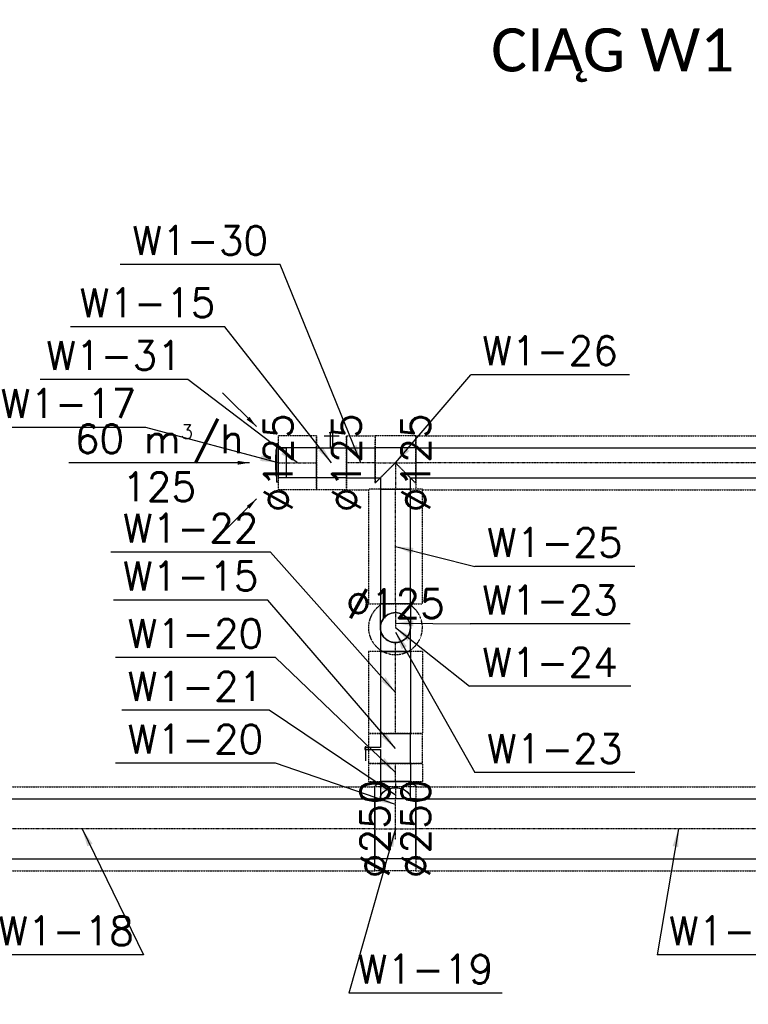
# Model space of a CAD drawing. Header units: millimetres. Extents: x -40063 to 512011, y 350190 to 687060.
# Tile 111 of 256: x 88964 to 92006, y 604242 to 608350. Entities that reach past the tile are written whole.
import ezdxf

# ---------------------------------------------------------------- set-up
doc = ezdxf.new("R2010")
doc.units = ezdxf.units.MM
doc.linetypes.add('DASHDOT', pattern=[1, 0.5, -0.25, 0, -0.25])
doc.linetypes.add('DASHED', pattern=[0.75, 0.5, -0.25])
doc.layers.get('0').update_dxf_attribs({"color": 8})
for name, color, linetype in [('FLUID-W1', 7, 'Continuous'), ('FLUID-W1-120-ARRGR', 7, 'Continuous'), ('FLUID-W1-120-DIM', 7, 'Continuous'), ('FLUID-W1-120-NUM', 7, 'Continuous'), ('FLUID-W1-INS', 7, 'Continuous'), ('FLUID-W1-SYM', 7, 'Continuous'), ('IS_WM_OPIS', 7, 'Continuous')]:
    doc.layers.add(name, color=color, linetype=linetype)
doc.styles.add('FDBES', font='simplex.shx')
doc.styles.get("Standard").update_dxf_attribs({"font": 'arial.ttf'})
doc.dimstyles.new('FDBES', dxfattribs={"dimscale": 50, "dimtxt": 4, "dimasz": 2.5, "dimexe": 0.8, "dimexo": 2, "dimgap": 1, "dimtad": 1, "dimdsep": 46, "dimtxsty": 'FDBES', "dimcen": 2.5, "dimclrd": 4, "dimclre": 5, "dimadec": 0, "dimazin": 0, "dimtfac": 1, "dimtmove": 0, "dimatfit": 3, "dimfxl": 1, "dimarcsym": 0})

# ---------------------------------------------------------------- blocks, each defined once
blk = doc.blocks.new('*U16593')
at = {"color": 1, "linetype": 'Continuous', "lineweight": -2}
for p, q in [((-1097, 125), (-1097, 0)), ((1097, 0), (1097, 70.9)), ((-1097, 0), (-1097, -125)), ((1097, -69.4), (1097, 0)), ((1097, -125), (1097, -69.4))]:
    blk.add_line(p, q, dxfattribs=at)
at = {"color": 0, "linetype": 'ByBlock', "lineweight": -2}
for p, q in [((1097, 125), (-1097, 125)), ((1097, -125), (-1097, -125))]:
    blk.add_line(p, q, dxfattribs=at)
at = {"color": 1, "linetype": 'Continuous', "lineweight": -3}
blk.add_line((1097, 70.9), (1097, 125), dxfattribs=at)
at = {"layer": 'FLUID-W1-INS', "color": 1, "linetype": 'DASHED', "lineweight": -3}
for p, q in [((-1097, 175), (-1097, 125)), ((1097, 175), (-1097, 175)), ((1097, 171.7), (1097, 175)), ((-1097, -125), (-1097, -175)), ((1097, -175), (1097, -125)), ((1097, -175), (-1097, -175))]:
    blk.add_line(p, q, dxfattribs=at)
at = {"layer": 'FLUID-W1-SYM', "color": 1, "linetype": 'DASHDOT', "lineweight": -3}
for p, q in [((-1097, 0), (1069.5, 0)), ((1069.5, 0), (1097, 0))]:
    blk.add_line(p, q, dxfattribs=at)
blk = doc.blocks.new('*U16588')
at = {"color": 0, "linetype": 'ByBlock', "lineweight": -2}
for p, q in [((-81, 0, 7), (81, 0, 7)), ((62.5, 0, -35), (-62.5, 0, -35)), ((62.5, 0, -35), (62.5, 0, 0)), ((81, 0, 0), (81, 0, 7)), ((-81, 0, 7), (-81, 0, 0)), ((-62.5, 0, 0), (-62.5, 0, -35))]:
    blk.add_line(p, q, dxfattribs=at)
at = {"color": 0, "linetype": 'ByBlock', "lineweight": -2, "extrusion": (6.12323e-17, -1, 8.2173e-33)}
blk.add_ellipse((0, 0, 7), major_axis=(-57.5, 0), ratio=0.052174, start_param=3.141593, end_param=4.712389, dxfattribs=at)
at = {"color": 0, "linetype": 'ByBlock', "lineweight": -2}
blk.add_open_spline([(0, 0, 10), (-0.9, 0, 10), (-2.6, 0, 10), (-5.2, 0, 10), (-7.7, 0, 10), (-10.3, 0, 10), (-12.8, 0, 9.9), (-15.3, 0, 9.9), (-17.8, 0, 9.9), (-20.2, 0, 9.8), (-22.6, 0, 9.8), (-24.9, 0, 9.7), (-27.2, 0, 9.6), (-29.5, 0, 9.6), (-31.7, 0, 9.5), (-33.8, 0, 9.4), (-35.8, 0, 9.3), (-37.8, 0, 9.3), (-39.7, 0, 9.2), (-41.5, 0, 9.1), (-43.3, 0, 9), (-44.9, 0, 8.9), (-46.5, 0, 8.8), (-48, 0, 8.7), (-49.3, 0, 8.5), (-50.6, 0, 8.4), (-51.8, 0, 8.3), (-52.8, 0, 8.2), (-53.8, 0, 8.1), (-54.7, 0, 7.9), (-55.4, 0, 7.8), (-56, 0, 7.7), (-56.5, 0, 7.6), (-57, 0, 7.4), (-57.2, 0, 7.3), (-57.4, 0, 7.2), (-57.5, 0, 7), (-57.5, 0, 7)], degree=3, knots=[0, 0, 0, 0, 2.579592, 5.154314, 7.718326, 10.267237, 12.795217, 15.297878, 17.769363, 20.205324, 22.600862, 24.950642, 27.250781, 29.495904, 31.682126, 33.804622, 35.858956, 37.841776, 39.748725, 41.575453, 43.31951, 44.976495, 46.54317, 48.016547, 49.394339, 50.673158, 51.850687, 52.925027, 53.893576, 54.755178, 55.508476, 56.152567, 56.686672, 57.111297, 57.42982, 57.649384, 57.796142, 57.796142, 57.796142, 57.796142], dxfattribs=at)
blk = doc.blocks.new('*U16587')
at = {"color": 1, "linetype": 'Continuous', "lineweight": -2}
for p, q in [((-80, 0), (-80, 62.5)), ((80, 62.5), (80, 0)), ((-80, -62.5), (-80, 0)), ((80, 0), (80, -62.5))]:
    blk.add_line(p, q, dxfattribs=at)
at = {"color": 0, "linetype": 'ByBlock', "lineweight": -2}
for p, q in [((80, 62.5), (-80, 62.5)), ((80, -62.5), (-80, -62.5))]:
    blk.add_line(p, q, dxfattribs=at)
at = {"layer": 'FLUID-W1-INS', "color": 1, "linetype": 'DASHED', "lineweight": -3}
for p, q in [((-80, 62.5), (-80, 112.5)), ((80, 112.5), (-80, 112.5)), ((80, 112.5), (80, 62.5)), ((-80, -112.5), (-80, -62.5)), ((80, -62.5), (80, -112.5)), ((80, -112.5), (-80, -112.5))]:
    blk.add_line(p, q, dxfattribs=at)
at = {"layer": 'FLUID-W1-SYM', "color": 1, "linetype": 'DASHDOT', "lineweight": -3}
blk.add_line((-80, 0), (80, 0), dxfattribs=at)
blk = doc.blocks.new('*U15520')
at = {"color": 0, "linetype": 'ByBlock', "lineweight": -2}
for p, q in [((62.5, 0, -62.5), (-62.5, 0, -62.5)), ((-62.5, 0, 62.5), (-4, 0, 62.5)), ((-31.2, 0, 112.5), (31.2, 0, 112.5)), ((43, 0, 125), (-10.1, 0, 125)), ((-4, 0, 62.5), (-4, 0, 127.5)), ((4, 0, 127.5), (-4, 0, 127.5)), ((4, 0, 127.5), (4, 0, 62.5)), ((4, 0, 62.5), (62.5, 0, 62.5)), ((51.8, 0, 125), (43, 0, 125))]:
    blk.add_line(p, q, dxfattribs=at)
at = {"layer": 'FLUID-W1-INS', "color": 1, "linetype": 'DASHED', "lineweight": -3}
for p, q in [((62.5, 0, -112.5), (-62.5, 0, -112.5)), ((62.5, 0, -112.5), (62.5, 0, 112.5)), ((-62.5, 0, 112.5), (-62.5, 0, -112.5))]:
    blk.add_line(p, q, dxfattribs=at)
blk = doc.blocks.new('*U15528')
at = {"color": 1, "linetype": 'Continuous', "lineweight": -2}
for p, q in [((-59.5, 0), (-59.5, 62.5)), ((59.5, 62.5), (59.5, 0)), ((-59.5, -62.5), (-59.5, 0)), ((59.5, 0), (59.5, -62.5))]:
    blk.add_line(p, q, dxfattribs=at)
at = {"color": 0, "linetype": 'ByBlock', "lineweight": -2}
for p, q in [((59.5, 62.5), (-59.5, 62.5)), ((59.5, -62.5), (-59.5, -62.5))]:
    blk.add_line(p, q, dxfattribs=at)
at = {"layer": 'FLUID-W1-INS', "color": 1, "linetype": 'DASHED', "lineweight": -3}
for p, q in [((59.5, 112.5), (-59.5, 112.5)), ((-59.5, 103.9), (-59.5, 110.5)), ((-59.5, 62.5), (-59.5, 93.5)), ((59.5, 112.5), (59.5, 62.5)), ((-59.5, -85), (-59.5, -62.5)), ((59.5, -62.5), (59.5, -112.5)), ((59.5, -112.5), (-32, -112.5))]:
    blk.add_line(p, q, dxfattribs=at)
at = {"layer": 'FLUID-W1-SYM', "color": 1, "linetype": 'DASHDOT', "lineweight": -3}
for q in [(59.5, 0), (-32, 0)]:
    blk.add_line((-59.5, 0), q, dxfattribs=at)
blk = doc.blocks.new('*U16586')
at = {"color": 0, "linetype": 'ByBlock', "lineweight": -2}
for p, q in [((239, 0, -62.5), (-239, 0, -62.5)), ((-239, 0, 62.5), (239, 0, 62.5))]:
    blk.add_line(p, q, dxfattribs=at)
at = {"layer": 'FLUID-W1-INS', "color": 1, "linetype": 'DASHED', "lineweight": -3}
for p, q in [((236.3, 0, -112.5), (-239, 0, -112.5)), ((-239, 0, 112.5), (236.3, 0, 112.5)), ((239, 0, 112.5), (239, 0, -112.5)), ((-239, 0, -112.5), (-239, 0, 112.5))]:
    blk.add_line(p, q, dxfattribs=at)
at = {"layer": 'FLUID-W1-SYM', "color": 1, "linetype": 'DASHDOT', "lineweight": -3}
for p, q in [((-239, 0), (236.3, 0)), ((236.3, 0), (239, 0))]:
    blk.add_line(p, q, dxfattribs=at)
blk = doc.blocks.new('*U16585')
at = {"color": 1, "linetype": 'Continuous', "lineweight": -2}
blk.add_line((-62.5, 110), (62.5, 110), dxfattribs=at)
at = {"color": 0, "linetype": 'ByBlock', "lineweight": -2}
for p, q in [((-62.5, 62.5), (-62.5, 110)), ((62.5, 110), (62.5, 62.5)), ((-85, 62.5), (-62.5, 62.5)), ((62.5, 62.5), (85, 62.5)), ((85, -62.5), (-85, -62.5))]:
    blk.add_line(p, q, dxfattribs=at)
at = {"layer": 'FLUID-W1-INS', "color": 1, "linetype": 'DASHED', "lineweight": -3}
for p, q in [((-85, -112.5), (-85, 85)), ((0, 0), (-85, 85)), ((85, 85), (0, 0)), ((85, 85), (85, -112.5)), ((85.2, 0), (85, 0)), ((85, -112.5), (-85, -112.5))]:
    blk.add_line(p, q, dxfattribs=at)
at = {"layer": 'FLUID-W1-SYM', "color": 1, "linetype": 'DASHDOT', "lineweight": -3}
for p, q in [((0, 0), (0, 110)), ((-85, 0), (85, 0))]:
    blk.add_line(p, q, dxfattribs=at)
blk = doc.blocks.new('*U15455')
at = {"color": 1, "linetype": 'Continuous', "lineweight": -2}
for p, q in [((-1763, 0), (-1763, 62.5)), ((1763, 62.5), (1763, 0)), ((-1763, -62.5), (-1763, 0)), ((1763, 0), (1763, -62.5))]:
    blk.add_line(p, q, dxfattribs=at)
at = {"color": 0, "linetype": 'ByBlock', "lineweight": -2}
for p, q in [((1763, 62.5), (-1763, 62.5)), ((1763, -62.5), (-1763, -62.5))]:
    blk.add_line(p, q, dxfattribs=at)
at = {"layer": 'FLUID-W1-INS', "color": 1, "linetype": 'DASHED', "lineweight": -3}
for p, q in [((-1763, 62.5), (-1763, 110.2)), ((1763, 112.5), (-1735.8, 112.5)), ((1763, 112.5), (1763, 62.5)), ((-1763, -112.5), (-1763, -62.5)), ((1763, -62.5), (1763, -109.8)), ((1735.7, -112.5), (-1763, -112.5))]:
    blk.add_line(p, q, dxfattribs=at)
at = {"layer": 'FLUID-W1-SYM', "color": 1, "linetype": 'DASHDOT', "lineweight": -3}
for p, q in [((-1763, 0), (1763, 0)), ((-1763, 0), (-1735.8, 0)), ((1735.7, 0), (1763, 0))]:
    blk.add_line(p, q, dxfattribs=at)
blk = doc.blocks.new('*U16581')
at = {"color": 0, "linetype": 'ByBlock', "lineweight": -2}
for p, q in [((-85, 88.4, -88.4), (85, 88.4, -88.4)), ((-85, -88.4, 88.4), (85, -88.4, 88.4))]:
    blk.add_line(p, q, dxfattribs=at)
at = {"color": 1, "linetype": 'Continuous', "lineweight": -3, "extrusion": (-5.97182e-05, -0.707107, -0.707107)}
for major_axis, start_param, end_param in [((0, 88.4, -88.4), 5.497787, 6.283435), ((0, 88.4, -88.4), 0.196349, 0.204244), ((0, 88.4, -88.4), 0.204244, 0.252786), ((0, 88.4, -88.4), 0.252786, 1.374381), ((0, -88.4, 88.4), 0.194469, 2.356194), ((0, -88.4, 88.4), 4.810498, 4.849251), ((0, -88.4, 88.4), 4.849251, 4.854804), ((0, -88.4, 88.4), 4.854804, 5.497787), ((0, -88.4, 88.4), 5.497787, 5.569266), ((0, -88.4, 88.4), 5.569266, 6.086836), ((0, -88.4, 88.4), 0.00025, 0.194469)]:
    blk.add_ellipse((-85, 0, 0), major_axis=major_axis, ratio=0.00006, start_param=start_param, end_param=end_param, dxfattribs=at)
at = {"color": 1, "linetype": 'Continuous', "lineweight": -2, "extrusion": (-5.97182e-05, -0.707107, -0.707107)}
for major_axis, start_param, end_param in [((0, 88.4, -88.4), 0.00025, 0.196349), ((0, 88.4, -88.4), 1.374381, 1.385579), ((0, 88.4, -88.4), 1.385579, 1.387976), ((0, 88.4, -88.4), 1.387976, 1.668905), ((0, -88.4, 88.4), 6.086836, 6.283435)]:
    blk.add_ellipse((-85, 0, 0), major_axis=major_axis, ratio=0.00006, start_param=start_param, end_param=end_param, dxfattribs=at)
at = {"color": 1, "linetype": 'Continuous', "lineweight": -3, "extrusion": (5.97182e-05, 0.707107, 0.707107)}
for major_axis, start_param, end_param in [((0, 88.4, -88.4), 0.00025, 0.112159), ((0, 88.4, -88.4), 0.112159, 0.785398), ((0, 88.4, -88.4), 4.997729, 5.890486), ((0, 88.4, -88.4), 0.785398, 0.820335), ((0, 88.4, -88.4), 0.820335, 3.141343), ((0, 88.4, -88.4), 4.948949, 4.997729), ((0, 88.4, -88.4), 4.908739, 4.948949), ((0, -88.4, 88.4), 0.801923, 1.472622), ((0, -88.4, 88.4), 0.785398, 0.801923), ((0, -88.4, 88.4), 0.226305, 0.785398), ((0, -88.4, 88.4), 0.204244, 0.226305), ((0, -88.4, 88.4), 0.196349, 0.204244)]:
    blk.add_ellipse((85, 0, 0), major_axis=major_axis, ratio=0.00006, start_param=start_param, end_param=end_param, dxfattribs=at)
at = {"color": 1, "linetype": 'Continuous', "lineweight": -2, "extrusion": (5.97182e-05, 0.707107, 0.707107)}
for major_axis, start_param, end_param in [((0, 88.4, -88.4), 6.041782, 6.283538), ((0, 88.4, -88.4), 5.890486, 6.041782), ((0, -88.4, 88.4), 1.486818, 1.767146), ((0, -88.4, 88.4), 1.484453, 1.486818), ((0, -88.4, 88.4), 1.472622, 1.484453), ((0, -88.4, 88.4), 0.056058, 0.196349), ((0, -88.4, 88.4), 0.00025, 0.056058)]:
    blk.add_ellipse((85, 0, 0), major_axis=major_axis, ratio=0.00006, start_param=start_param, end_param=end_param, dxfattribs=at)
at = {"layer": 'FLUID-W1-INS', "color": 1, "linetype": 'DASHED', "lineweight": -3}
for p, q in [((-85, 123.7, -123.7), (85, 123.7, -123.7)), ((-85, -123.7, 123.7), (85, -123.7, 123.7))]:
    blk.add_line(p, q, dxfattribs=at)
at = {"layer": 'FLUID-W1-INS', "color": 1, "linetype": 'DASHED', "lineweight": -3, "extrusion": (-5.97182e-05, -0.707107, -0.707107)}
for major_axis, start_param, end_param in [((0, 123.7, -123.7), 0, 0.19635), ((0, 123.7, -123.7), 0.392699, 0.426509), ((0, 123.7, -123.7), 0.426509, 2.356194), ((0, -123.7, 123.7), 5.497787, 6.283185)]:
    blk.add_ellipse((-85, 0, 0), major_axis=major_axis, ratio=0.00006, start_param=start_param, end_param=end_param, dxfattribs=at)
at = {"layer": 'FLUID-W1-INS', "color": 1, "linetype": 'DASHED', "lineweight": -3, "extrusion": (5.97182e-05, 0.707107, 0.707107)}
for start_param, end_param in [(0.785398, 3.141593), (0.094777, 0.785398), (0, 0.094777)]:
    blk.add_ellipse((85, 0, 0), major_axis=(0, -123.7, 123.7), ratio=0.00006, start_param=start_param, end_param=end_param, dxfattribs=at)
at = {"layer": 'FLUID-W1-SYM', "color": 1, "linetype": 'DASHDOT', "lineweight": -3}
for p, q in [((0, 25, -25), (0, 53.8, -53.7)), ((85, 0, 0), (-85, 0, 0)), ((0, -31.2, 31.3), (0, 25, -25))]:
    blk.add_line(p, q, dxfattribs=at)
blk = doc.blocks.new('*U16580')
at = {"color": 1, "linetype": 'Continuous', "lineweight": -2}
for p, q in [((-1222.5, 0), (-1222.5, 125)), ((1222.5, 125), (1222.5, 0)), ((1222.5, 0), (1222.5, -125)), ((-1222.5, -103.9), (-1222.5, -79.3)), ((-1222.5, -125), (-1222.5, -103.9))]:
    blk.add_line(p, q, dxfattribs=at)
at = {"color": 0, "linetype": 'ByBlock', "lineweight": -2}
for p, q in [((1222.5, 125), (-1222.5, 125)), ((1222.5, -125), (-1222.5, -125))]:
    blk.add_line(p, q, dxfattribs=at)
at = {"layer": 'FLUID-W1-INS', "color": 1, "linetype": 'DASHED', "lineweight": -3}
for p, q in [((-1222.5, 125), (-1222.5, 175)), ((1222.5, 175), (-1222.5, 175)), ((1222.5, 175), (1222.5, 125)), ((-1222.5, -79.3), (-1222.5, 0)), ((-1222.5, -175), (-1222.5, -125)), ((1222.5, -125), (1222.5, -175)), ((1222.5, -175), (-1222.5, -175))]:
    blk.add_line(p, q, dxfattribs=at)
at = {"layer": 'FLUID-W1-SYM', "color": 1, "linetype": 'DASHDOT', "lineweight": -3}
for p, q in [((-1222.5, 0), (-1195, 0)), ((-1195, 0), (1222.5, 0))]:
    blk.add_line(p, q, dxfattribs=at)
blk = doc.blocks.new('*U16568')
at = {"color": 0, "linetype": 'ByBlock', "lineweight": -2}
for p, q in [((81.2, 0, 62.5), (-18.8, 0, 62.5)), ((-18.8, 0, -62.5), (81.2, 0, -62.5))]:
    blk.add_line(p, q, dxfattribs=at)
at = {"color": 1, "linetype": 'Continuous', "lineweight": -2}
for p, q in [((81.2, 0), (81.2, 0, 61.3)), ((81.2, 0, -61.3), (81.2, 0)), ((81.2, 0, 61.3), (81.2, 0, 62.5)), ((81.2, 0, -62.5), (81.2, 0, -61.3))]:
    blk.add_line(p, q, dxfattribs=at)
at = {"color": 1, "linetype": 'Continuous', "lineweight": -2, "extrusion": (-2.44929e-16, -1, 1.31668e-17)}
blk.add_ellipse((-18.8, 0), major_axis=(0, 0, 62.5), ratio=1, start_param=0, end_param=1.570796, dxfattribs=at)
at = {"color": 1, "linetype": 'Continuous', "lineweight": -2, "extrusion": (-2.55795e-16, -1, -1.20195e-47)}
blk.add_ellipse((-18.8, 0), major_axis=(-62.5, 0), ratio=1, start_param=0, end_param=1.570796, dxfattribs=at)
at = {"layer": 'FLUID-W1-SYM', "color": 1, "linetype": 'DASHDOT', "lineweight": -3}
for p, q in [((81.1, 0), (-18.8, 0)), ((81.2, 0), (81.1, 0))]:
    blk.add_line(p, q, dxfattribs=at)
blk = doc.blocks.new('*U16567')
at = {"color": 1, "linetype": 'Continuous', "lineweight": -3, "extrusion": (-1, 1.50949e-48, -6.12323e-17)}
for major_axis in [(0, 0, 62.5), (0, 0, -62.5)]:
    blk.add_ellipse((0, 0), major_axis=major_axis, ratio=1, start_param=0, end_param=3.141593, dxfattribs=at)
at = {"color": 1, "linetype": 'Continuous', "lineweight": -2, "extrusion": (1, -3.76676e-33, 6.12323e-17)}
blk.add_ellipse((0, 0), major_axis=(0, 0, -62.5), ratio=1, start_param=0, end_param=3.141593, dxfattribs=at)
at = {"color": 1, "linetype": 'Continuous', "lineweight": -2, "extrusion": (1, 3.76677e-33, 6.12323e-17)}
blk.add_ellipse((0, 0), major_axis=(0, 0, 62.5), ratio=1, start_param=0, end_param=3.141593, dxfattribs=at)
at = {"layer": 'FLUID-W1-INS', "color": 1, "linetype": 'DASHED', "lineweight": -3, "extrusion": (1, -4.18529e-33, 6.12323e-17)}
blk.add_ellipse((0, 0), major_axis=(0, 0, -112.5), ratio=1, start_param=0, end_param=0.981765, dxfattribs=at)
at = {"layer": 'FLUID-W1-INS', "color": 1, "linetype": 'DASHED', "lineweight": -3, "extrusion": (1, -1.0881e-18, 6.05053e-17)}
blk.add_ellipse((0, 0), major_axis=(0, 93.5, 62.5), ratio=1, start_param=0, end_param=0.981765, dxfattribs=at)
at = {"layer": 'FLUID-W1-INS', "color": 1, "linetype": 'DASHED', "lineweight": -3, "extrusion": (1, 4.1853e-33, 6.12323e-17)}
blk.add_ellipse((0, 0), major_axis=(0, 0, 112.5), ratio=1, start_param=0, end_param=3.141593, dxfattribs=at)
blk = doc.blocks.new('*U16566')
at = {"color": 0, "linetype": 'ByBlock', "lineweight": -2}
for p, q in [((0, 18.8, 62.5), (0, -81.2, 62.5)), ((0, -81.2, -62.5), (0, 18.8, -62.5))]:
    blk.add_line(p, q, dxfattribs=at)
at = {"color": 1, "linetype": 'Continuous', "lineweight": -2}
for p, q in [((0, -81.2, 61.3), (0, -81.2)), ((0, -81.2), (0, -81.2, -61.3)), ((0, -81.2, 62.5), (0, -81.2, 61.3)), ((0, -81.2, -61.3), (0, -81.2, -62.5))]:
    blk.add_line(p, q, dxfattribs=at)
at = {"color": 1, "linetype": 'Continuous', "lineweight": -3, "extrusion": (-1, -1.46485e-13, 6.55683e-42)}
for major_axis in [(0, -62.5), (0, 62.5)]:
    blk.add_ellipse((0, 18.8), major_axis=major_axis, ratio=1, start_param=0, end_param=3.141593, dxfattribs=at)
at = {"layer": 'FLUID-W1-SYM', "color": 1, "linetype": 'DASHDOT', "lineweight": -3}
blk.add_line((0, -81.2), (0, -43.8), dxfattribs=at)
blk = doc.blocks.new('*U16565')
at = {"color": 1, "linetype": 'Continuous', "lineweight": -2}
for p, q in [((-37.5, 62.5), (-37.5, 52.6)), ((-37.5, 52.6), (-37.5, 0)), ((-37.5, 52.6), (-37.5, 52.6)), ((37.5, 0), (37.5, 62.5)), ((-37.5, 0), (-37.5, -52.3)), ((37.5, -62.5), (37.5, 0)), ((-37.5, -52.3), (-37.5, -62.5))]:
    blk.add_line(p, q, dxfattribs=at)
at = {"color": 0, "linetype": 'ByBlock', "lineweight": -2}
for p, q in [((37.5, 62.5), (-37.3, 62.5)), ((37.3, -62.5), (-37.5, -62.5))]:
    blk.add_line(p, q, dxfattribs=at)
at = {"layer": 'FLUID-W1-INS', "color": 1, "linetype": 'DASHED', "lineweight": -3}
for p, q in [((-37.5, 112.5), (-37.5, 62.5)), ((37.5, 112.5), (-37.5, 112.5)), ((37.5, 62.5), (37.5, 112.5)), ((-37.5, -62.5), (-37.5, -112.5)), ((37.5, -112.5), (37.5, -62.5)), ((37.3, -112.5), (-37.5, -112.5))]:
    blk.add_line(p, q, dxfattribs=at)
at = {"layer": 'FLUID-W1-SYM', "color": 1, "linetype": 'DASHDOT', "lineweight": -3}
for p in [(-37.5, 0), (37.3, 0)]:
    blk.add_line(p, (37.5, 0), dxfattribs=at)
blk = doc.blocks.new('*U16564')
at = {"color": 0, "linetype": 'ByBlock', "lineweight": -2}
for p, q in [((18.2, 18.3, -62.5), (16.5, 16.5, -62.5)), ((16.5, 16.5, 62.5), (18.2, 18.2, 62.5))]:
    blk.add_line(p, q, dxfattribs=at)
at = {"color": 1, "linetype": 'Continuous', "lineweight": -2, "extrusion": (0.707107, -0.707107, -8.44543e-05)}
blk.add_ellipse((18.2, 18.2, 0), major_axis=(0, 0, -62.5), ratio=0.707107, start_param=6.283066, end_param=9.424659, dxfattribs=at)
at = {"color": 1, "linetype": 'Continuous', "lineweight": -3, "extrusion": (0.707107, -0.707107, -8.44543e-05)}
for major_axis, start_param, end_param in [((0, 0, -62.5), 6.27967, 6.283066), ((0, 0, 62.5), 6.283066, 6.286533)]:
    blk.add_ellipse((18.2, 18.2, 0), major_axis=major_axis, ratio=0.707107, start_param=start_param, end_param=end_param, dxfattribs=at)
at = {"layer": 'FLUID-W1-INS', "color": 1, "linetype": 'DASHED', "lineweight": -3, "extrusion": (0.707107, -0.707107, -8.44543e-05)}
for major_axis, start_param, end_param in [((0, 0, -112.5), 0.640061, 1.085691), ((0, 0, 112.5), 5.197156, 5.642709)]:
    blk.add_ellipse((18.2, 18.2, 0), major_axis=major_axis, ratio=0.707107, start_param=start_param, end_param=end_param, dxfattribs=at)
at = {"layer": 'FLUID-W1-SYM', "color": 1, "linetype": 'DASHDOT', "lineweight": -3}
blk.add_line((-18.3, -18.3, 0), (18.2, 18.2, 0), dxfattribs=at)
blk = doc.blocks.new('*U16563')
at = {"color": 0, "linetype": 'ByBlock', "lineweight": -2}
for p, q in [((0, 13.3, 62.5), (0, -57.3, 62.5)), ((0, -57.5, -62.5), (0, 13.3, -62.5))]:
    blk.add_line(p, q, dxfattribs=at)
at = {"color": 1, "linetype": 'Continuous', "lineweight": -2}
for p, q in [((0, -57.5, 61.3), (0, -57.5, 0)), ((0, -57.5, 0), (0, -57.5, -61.3)), ((0, -57.5, 0), (0, -57.5, 0)), ((0, -57.5, 62.5), (0, -57.5, 61.3)), ((0, -57.5, -61.3), (0, -57.5, -62.5))]:
    blk.add_line(p, q, dxfattribs=at)
at = {"color": 1, "linetype": 'Continuous', "lineweight": -2, "extrusion": (-1, -6.12323e-17, -0.000119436)}
for start_param, end_param in [(1.570627, 3.141594), (0.000001, 1.570627)]:
    blk.add_ellipse((0, 13.3, 0), major_axis=(0, 0, -62.5), ratio=0.707107, start_param=start_param, end_param=end_param, dxfattribs=at)
at = {"layer": 'FLUID-W1-SYM', "color": 1, "linetype": 'DASHDOT', "lineweight": -3, "extrusion": (-1, -6.12323e-17, -0.000119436)}
for major_axis, start_param, end_param in [((0, -100), 2.011124, 2.354023), ((0, 100), 4.712389, 5.152717)]:
    blk.add_ellipse((0, -57.5, 0), major_axis=major_axis, ratio=0.000119, start_param=start_param, end_param=end_param, dxfattribs=at)
blk = doc.blocks.new('*U16562')
at = {"color": 1, "linetype": 'Continuous', "lineweight": -2}
for p, q in [((-62.5, 0, 61.3), (-62.5, 0, 62.5)), ((-62.5, 0, -62.5), (-62.5, 0, -61.3))]:
    blk.add_line(p, q, dxfattribs=at)
at = {"color": 0, "linetype": 'ByBlock', "lineweight": -2}
for p, q in [((-62.5, 0, 62.5), (-4, 0, 62.5)), ((-10.1, 0, 125), (-1.2, 0, 125)), ((-4, 0, 127.5), (4, 0, 127.5)), ((-4, 0, 62.5), (-4, 0, 127.5)), ((4, 0, 112.5), (-4, 0, 112.5)), ((-1.2, 0, 125), (51.8, 0, 125)), ((4, 0, 127.5), (4, 0, 62.5)), ((4, 0, 62.5), (62.3, 0, 62.5)), ((62.5, 0, -62.5), (-62.5, 0, -62.5))]:
    blk.add_line(p, q, dxfattribs=at)
at = {"layer": 'FLUID-W1-INS', "color": 1, "linetype": 'DASHED', "lineweight": -3}
for p, q in [((-62.5, 0, 112.5), (-31.2, 0, 112.5)), ((-62.5, 0, -61.3), (-62.5, 0, 61.3)), ((-62.5, 0, 62.5), (-62.5, 0, 112.5)), ((-31.2, 0, 112.5), (-4, 0, 112.5)), ((4, 0, 112.5), (31.2, 0, 112.5)), ((31.2, 0, 112.5), (62.3, 0, 112.5)), ((62.5, 0, 112.5), (62.5, 0, -112.5)), ((62.5, 0, -112.5), (-62.5, 0, -112.5)), ((-62.5, 0, -112.5), (-62.5, 0, -62.5))]:
    blk.add_line(p, q, dxfattribs=at)
blk = doc.blocks.new('*U16561')
at = {"color": 1, "linetype": 'Continuous', "lineweight": -2}
for p, q in [((-171, 62.5), (-171, 0)), ((171, 51.6), (171, 62.5)), ((171, 51.6), (171, 51.6)), ((171, 0), (171, 51.6)), ((-171, 0), (-171, -62.5)), ((171, -51.6), (171, 0)), ((171, -51.6), (171, -51.6)), ((171, -62.5), (171, -51.6))]:
    blk.add_line(p, q, dxfattribs=at)
at = {"color": 0, "linetype": 'ByBlock', "lineweight": -2}
for p, q in [((171, 62.5), (-171, 62.5)), ((171, -62.5), (-171, -62.5))]:
    blk.add_line(p, q, dxfattribs=at)
at = {"layer": 'FLUID-W1-INS', "color": 1, "linetype": 'DASHED', "lineweight": -3}
for p, q in [((-171, 112.5), (-171, 62.5)), ((171, 112.5), (-171, 112.5)), ((171, 62.5), (171, 112.5)), ((-171, -62.5), (-171, -112.5)), ((171, -112.5), (171, -62.5)), ((171, -112.5), (-171, -112.5))]:
    blk.add_line(p, q, dxfattribs=at)
at = {"layer": 'FLUID-W1-SYM', "color": 1, "linetype": 'DASHDOT', "lineweight": -3}
for q in [(171, 0), (-171, 0)]:
    blk.add_line((-171, 0), q, dxfattribs=at)
blk = doc.blocks.new('*U15781')
at = {"color": 7, "insert": (-377.1, 0), "char_height": 120, "attachment_point": 5, "style": 'FDBES'}
blk.add_mtext('60 m{\\A2;\\H0.5x;3}/h\\P125', dxfattribs=at)
at = {"color": 7}
blk.add_leader([(0, 0), (-754.3, 0)], dimstyle='FDBES', override={"dimscale": 20, "dimclrd": 7}, dxfattribs=at)
blk = doc.blocks.new('*U15782')
at = {"color": 7}
blk.add_leader([(0, 0), (-141.4, -141.4)], dimstyle='FDBES', override={"dimscale": 20, "dimclrd": 7}, dxfattribs=at)
blk = doc.blocks.new('*U15783')
at = {"color": 7}
blk.add_leader([(0, 0), (-141.4, 141.4)], dimstyle='FDBES', override={"dimscale": 20, "dimclrd": 7}, dxfattribs=at)
blk = doc.blocks.new('*U16181')
at = {"color": 7}
blk.add_line((255.6, -525.3), (-389, -525.3), dxfattribs=at)
at = {"color": 7, "insert": (-66.7, -525.3), "char_height": 120, "attachment_point": 5, "style": 'FDBES'}
blk.add_mtext('W1-18\\P ', dxfattribs=at)
at = {"color": 7}
blk.add_leader([(0, 0), (255.6, -525.3)], dimstyle='FDBES', override={"dimscale": 30, "dimclrd": 7, "dimclre": 7}, dxfattribs=at)
blk = doc.blocks.new('*U16182')
at = {"color": 7}
blk.add_line((445.2, -685.3), (-193.6, -685.3), dxfattribs=at)
at = {"color": 7, "insert": (125.8, -685.3), "char_height": 120, "attachment_point": 5, "style": 'FDBES'}
blk.add_mtext('W1-19\\P ', dxfattribs=at)
at = {"color": 7}
blk.add_leader([(0, 0), (-193.6, -685.3)], dimstyle='FDBES', override={"dimscale": 30, "dimclrd": 7, "dimclre": 7}, dxfattribs=at)
blk = doc.blocks.new('*U16183')
at = {"color": 7}
blk.add_line((-500.5, 173), (-1168, 173), dxfattribs=at)
at = {"color": 7, "insert": (-834.2, 173), "char_height": 120, "attachment_point": 5, "style": 'FDBES'}
blk.add_mtext('W1-20\\P ', dxfattribs=at)
at = {"color": 7}
blk.add_leader([(0, 0), (-500.5, 173)], dimstyle='FDBES', override={"dimscale": 30, "dimclrd": 7, "dimclre": 7}, dxfattribs=at)
blk = doc.blocks.new('*U16184')
at = {"color": 7}
blk.add_line((-526.2, 354.1), (-1142.2, 354.1), dxfattribs=at)
at = {"color": 7, "insert": (-834.2, 354.1), "char_height": 120, "attachment_point": 5, "style": 'FDBES'}
blk.add_mtext('W1-21\\P ', dxfattribs=at)
at = {"color": 7}
blk.add_leader([(0, 0), (-526.2, 354.1)], dimstyle='FDBES', override={"dimscale": 30, "dimclrd": 7, "dimclre": 7}, dxfattribs=at)
blk = doc.blocks.new('*U16185')
at = {"color": 7}
blk.add_line((-500.6, 479.3), (-1168.1, 479.3), dxfattribs=at)
at = {"color": 7, "insert": (-834.4, 479.3), "char_height": 120, "attachment_point": 5, "style": 'FDBES'}
blk.add_mtext('W1-20\\P ', dxfattribs=at)
at = {"color": 7}
blk.add_leader([(0, 0), (-500.6, 479.3)], dimstyle='FDBES', override={"dimscale": 30, "dimclrd": 7, "dimclre": 7}, dxfattribs=at)
blk = doc.blocks.new('*U16186')
at = {"color": 7}
blk.add_line((-532.2, 619.5), (-1176.7, 619.5), dxfattribs=at)
at = {"color": 7, "insert": (-854.5, 619.5), "char_height": 120, "attachment_point": 5, "style": 'FDBES'}
blk.add_mtext('W1-15\\P ', dxfattribs=at)
at = {"color": 7}
blk.add_leader([(0, 0), (-532.2, 619.5)], dimstyle='FDBES', override={"dimscale": 30, "dimclrd": 7, "dimclre": 7}, dxfattribs=at)
blk = doc.blocks.new('*U16187')
at = {"color": 7}
blk.add_line((-520.7, 586.1), (-1188.2, 586.1), dxfattribs=at)
at = {"color": 7, "insert": (-854.5, 586.1), "char_height": 120, "attachment_point": 5, "style": 'FDBES'}
blk.add_mtext('W1-22\\P ', dxfattribs=at)
at = {"color": 7}
blk.add_leader([(0, 0), (-520.7, 586.1)], dimstyle='FDBES', override={"dimscale": 30, "dimclrd": 7, "dimclre": 7}, dxfattribs=at)
blk = doc.blocks.new('*U16188')
at = {"color": 7}
blk.add_line((999.3, -586.1), (331.8, -586.1), dxfattribs=at)
at = {"color": 7, "insert": (665.5, -586.1), "char_height": 120, "attachment_point": 5, "style": 'FDBES'}
blk.add_mtext('W1-23\\P ', dxfattribs=at)
at = {"color": 7}
blk.add_leader([(0, 0), (331.8, -586.1)], dimstyle='FDBES', override={"dimscale": 30, "dimclrd": 7, "dimclre": 7}, dxfattribs=at)
blk = doc.blocks.new('*U16189')
at = {"color": 7}
blk.add_line((982.1, -244.9), (309, -244.9), dxfattribs=at)
at = {"color": 7, "insert": (645.5, -244.9), "char_height": 120, "attachment_point": 5, "style": 'FDBES'}
blk.add_mtext('W1-24\\P ', dxfattribs=at)
at = {"color": 7}
blk.add_leader([(0, 0), (309, -244.9)], dimstyle='FDBES', override={"dimscale": 30, "dimclrd": 7, "dimclre": 7}, dxfattribs=at)
blk = doc.blocks.new('*U16190')
at = {"color": 7}
blk.add_line((979.3, -3.6), (311.8, -3.6), dxfattribs=at)
at = {"color": 7, "insert": (645.5, -3.6), "char_height": 120, "attachment_point": 5, "style": 'FDBES'}
blk.add_mtext('W1-23\\P ', dxfattribs=at)
at = {"color": 7}
blk.add_leader([(0, 0), (311.8, -3.6)], dimstyle='FDBES', override={"dimscale": 30, "dimclrd": 7, "dimclre": 7}, dxfattribs=at)
blk = doc.blocks.new('*U16191')
at = {"color": 7}
blk.add_line((999.3, -83.7), (331.8, -83.7), dxfattribs=at)
at = {"color": 7, "insert": (665.5, -83.7), "char_height": 120, "attachment_point": 5, "style": 'FDBES'}
blk.add_mtext('W1-25\\P ', dxfattribs=at)
at = {"color": 7}
blk.add_leader([(0, 0), (331.8, -83.7)], dimstyle='FDBES', override={"dimscale": 30, "dimclrd": 7, "dimclre": 7}, dxfattribs=at)
blk = doc.blocks.new('*U16192')
at = {"color": 7}
blk.add_line((976.4, 367.5), (314.7, 367.5), dxfattribs=at)
at = {"color": 7, "insert": (645.5, 367.5), "char_height": 120, "attachment_point": 5, "style": 'FDBES'}
blk.add_mtext('W1-26\\P ', dxfattribs=at)
at = {"color": 7}
blk.add_leader([(0, 0), (314.7, 367.5)], dimstyle='FDBES', override={"dimscale": 30, "dimclrd": 7, "dimclre": 7}, dxfattribs=at)
blk = doc.blocks.new('*U16203')
at = {"color": 7}
blk.add_line((-336.2, 827.5), (-1003.7, 827.5), dxfattribs=at)
at = {"color": 7, "insert": (-670, 827.5), "char_height": 120, "attachment_point": 5, "style": 'FDBES'}
blk.add_mtext('W1-30\\P ', dxfattribs=at)
at = {"color": 7}
blk.add_leader([(0, 0), (-336.2, 827.5)], dimstyle='FDBES', override={"dimscale": 30, "dimclrd": 7, "dimclre": 7}, dxfattribs=at)
blk = doc.blocks.new('*U16204')
at = {"color": 7}
blk.add_line((-445.7, 567.5), (-1090.2, 567.5), dxfattribs=at)
at = {"color": 7, "insert": (-768, 567.5), "char_height": 120, "attachment_point": 5, "style": 'FDBES'}
blk.add_mtext('W1-15\\P ', dxfattribs=at)
at = {"color": 7}
blk.add_leader([(0, 0), (-445.7, 567.5)], dimstyle='FDBES', override={"dimscale": 30, "dimclrd": 7, "dimclre": 7}, dxfattribs=at)
blk = doc.blocks.new('*U16205')
at = {"color": 7}
blk.add_line((-457.5, 347.5), (-1073.5, 347.5), dxfattribs=at)
at = {"color": 7, "insert": (-765.5, 347.5), "char_height": 120, "attachment_point": 5, "style": 'FDBES'}
blk.add_mtext('W1-31\\P ', dxfattribs=at)
at = {"color": 7}
blk.add_leader([(0, 0), (-457.5, 347.5)], dimstyle='FDBES', override={"dimscale": 30, "dimclrd": 7, "dimclre": 7}, dxfattribs=at)
blk = doc.blocks.new('*U16206')
at = {"color": 7}
blk.add_line((-553.2, 147.5), (-1197.7, 147.5), dxfattribs=at)
at = {"color": 7, "insert": (-875.5, 147.5), "char_height": 120, "attachment_point": 5, "style": 'FDBES'}
blk.add_mtext('W1-17\\P ', dxfattribs=at)
at = {"color": 7}
blk.add_leader([(0, 0), (-553.2, 147.5)], dimstyle='FDBES', override={"dimscale": 30, "dimclrd": 7, "dimclre": 7}, dxfattribs=at)
blk = doc.blocks.new('*U16207')
at = {"color": 7}
blk.add_line((577.5, -525.2), (-89.9, -525.2), dxfattribs=at)
at = {"color": 7, "insert": (243.8, -525.2), "char_height": 120, "attachment_point": 5, "style": 'FDBES'}
blk.add_mtext('W1-32\\P ', dxfattribs=at)
at = {"color": 7}
blk.add_leader([(0, 0), (-89.9, -525.2)], dimstyle='FDBES', override={"dimscale": 30, "dimclrd": 7, "dimclre": 7}, dxfattribs=at)

msp = doc.modelspace()

# ---------------------------------------------------------------- block references
at = {"layer": 'FLUID-W1', "color": 1, "linetype": 'Continuous', "extrusion": (1.22465e-16, -1.49976e-32, -1), "rotation": 180}
msp.add_blockref('*U16587', (-90123.70906, 606501.43653, -109.5), dxfattribs=at)
at = {"layer": 'FLUID-W1', "color": 1, "linetype": 'Continuous', "extrusion": (1.22465e-16, 1, -6.12323e-17), "rotation": 180}
msp.add_blockref('*U15520', (-90266.20906, 109.5, 606501.43653), dxfattribs=at)
at = {"layer": 'FLUID-W1', "color": 1, "linetype": 'Continuous', "extrusion": (-1.22465e-16, 0, -1), "rotation": 360}
for name, p in [('*U15528', (-90388.20906, 606501.43653, -109.5)), ('*U16580', (-89224.97263, 604974.21172, -47))]:
    msp.add_blockref(name, p, dxfattribs=at)
at = {"layer": 'FLUID-W1', "color": 1, "linetype": 'Continuous', "extrusion": (0, 1.22465e-16, -1), "rotation": 180}
msp.add_blockref('*U16585', (-90532.70906, 606501.43653, -109.5), dxfattribs=at)
at = {"layer": 'FLUID-W1', "color": 1, "linetype": 'Continuous', "extrusion": (1.22465e-16, 0, -1), "rotation": 360}
msp.add_blockref('*U15455', (-92380.87807, 606501.43653, -109.5), dxfattribs=at)
at = {"layer": 'FLUID-W1', "color": 1, "linetype": 'Continuous', "extrusion": (-1, 3.06162e-16, 6.12323e-17), "rotation": 360}
msp.add_blockref('*U16588', (-606501.43653, 109.5, -90043.70906), dxfattribs=at)
at = {"layer": 'FLUID-W1', "color": 1, "linetype": 'Continuous', "extrusion": (1, -1.22465e-16, -6.12323e-17), "rotation": 360}
msp.add_blockref('*U16586', (606152.6203, 109.5, 90532.70906), dxfattribs=at)
at = {"layer": 'FLUID-W1', "color": 1, "linetype": 'Continuous', "extrusion": (-1, 0, 6.12323e-17), "rotation": 89.99999999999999}
msp.add_blockref('*U16567', (-605813.80407, -44.5, -90532.70906), dxfattribs=at)
at = {"layer": 'FLUID-W1', "color": 1, "linetype": 'Continuous', "extrusion": (1, 0, -1.83697e-16), "rotation": 360}
msp.add_blockref('*U16568', (605832.55407, 90.75, 90532.70906), dxfattribs=at)
at = {"layer": 'FLUID-W1', "color": 1, "linetype": 'Continuous', "extrusion": (-1, 0, 3.06162e-16), "rotation": 89.99999999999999}
msp.add_blockref('*U16566', (-605795.05407, -179.25, -90532.70906), dxfattribs=at)
at = {"layer": 'FLUID-W1', "color": 1, "linetype": 'Continuous'}
for name, p, rotation in [('*U16561', (90532.70906, 605542.84797, -198), 90), ('*U16565', (90532.60284, 605209.56832, -198.00001), 90), ('*U16593', (91714.47263, 604974.12448, 47), 179.9951611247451)]:
    msp.add_blockref(name, p, dxfattribs=dict(at, rotation=rotation))
at = {"layer": 'FLUID-W1', "color": 1, "linetype": 'Continuous', "extrusion": (-1, 1.83697e-16, -1.83697e-16)}
msp.add_blockref('*U16562', (-605309.39187, -198, -90532.70906), dxfattribs=at)
at = {"layer": 'FLUID-W1', "color": 1, "linetype": 'Continuous', "extrusion": (1, -3.49821e-05, 8.44543e-05), "rotation": 315}
msp.add_blockref('*U16564', (605079.0477, -150.70175, 90511.31076), dxfattribs=at)
at = {"layer": 'FLUID-W1', "color": 1, "linetype": 'Continuous', "extrusion": (1, 1.22447e-16, 0.000119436), "rotation": 90}
msp.add_blockref('*U16563', (605114.79233, -203.32115, 90532.47232), dxfattribs=at)
at = {"layer": 'FLUID-W1', "color": 1, "linetype": 'Continuous', "extrusion": (5.38239e-17, -0.707107, -0.707107), "rotation": 180.0048388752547}
msp.add_blockref('*U16581', (90532.47263, -427748.12636, -427814.60157), dxfattribs=at)
at = {"layer": 'FLUID-W1-120-ARRGR', "rotation": 360}
for name, p in [('*U15783', (89952.99839, 606652.14721, 109.5)), ('*U15781', (89923.70906, 606501.43653, 109.5)), ('*U15782', (89952.99839, 606350.72585, 109.5))]:
    msp.add_blockref(name, p, dxfattribs=at)
at = {"layer": 'FLUID-W1-120-NUM', "linetype": 'ByBlock'}
for name, p in [('*U16203', (90388.20906, 606501.43653, 109.5)), ('*U16204', (90266.20906, 606501.43653, 109.5)), ('*U16205', (90123.70906, 606501.43653, 109.5)), ('*U16192', (90532.70906, 606501.43653, 109.5)), ('*U16206', (90043.70906, 606501.43653, 109.5)), ('*U16187', (90532.70906, 605542.84797, -198)), ('*U16191', (90532.70906, 606152.6203, 109.5)), ('*U16186', (90532.70906, 605309.39187, -198)), ('*U16190', (90532.70906, 605832.55407, 90.75)), ('*U16189', (90532.70906, 605813.80407, -44.5)), ('*U16188', (90532.70906, 605795.05407, -179.25)), ('*U16185', (90532.60284, 605209.56832, -198.00001)), ('*U16184', (90532.49596, 605114.79233, -192.50828)), ('*U16183', (90532.49005, 605075.88105, -143.05768)), ('*U16181', (89224.97263, 604974.21172, 47)), ('*U16182', (90532.47263, 604974.20665, 47.00508)), ('*U16207', (91714.47263, 604974.12448, 47))]:
    msp.add_blockref(name, p, dxfattribs=at)

# ---------------------------------------------------------------- texts
at = {"layer": 'FLUID-W1-120-DIM', "color": 7, "char_height": 120, "attachment_point": 5, "style": 'FDBES'}
for s, insert, rotation in [('∅125\\P', (90043.70906, 606501.43653, 109.5), 90), ('∅125\\P', (90328.70906, 606501.43653, 109.5), 90), ('∅125\\P', (90617.70906, 606501.43653, 109.5), 90), ('∅250\\P', (90447.47263, 604974.21172, 47), 90), ('∅250\\P', (90617.47263, 604974.20157, 47.01015), 89.9931568)]:
    msp.add_mtext(s, dxfattribs=dict(at, insert=insert, rotation=rotation))
at = {"layer": 'FLUID-W1-120-DIM', "color": 7, "insert": (90532.70906, 605913.80407, 109.5), "char_height": 120, "attachment_point": 5, "style": 'FDBES'}
msp.add_mtext('∅125\\P', dxfattribs=at)
at = {"layer": 'IS_WM_OPIS', "insert": (90932.53785, 608313.74431, 109.5), "char_height": 179.9999966, "width": 5935.9201341, "attachment_point": 1, "rotation": 0}
msp.add_mtext('\\fCalibri|b0|i0|c238;CIĄG W1', dxfattribs=at)

doc.saveas('drawing.dxf')
